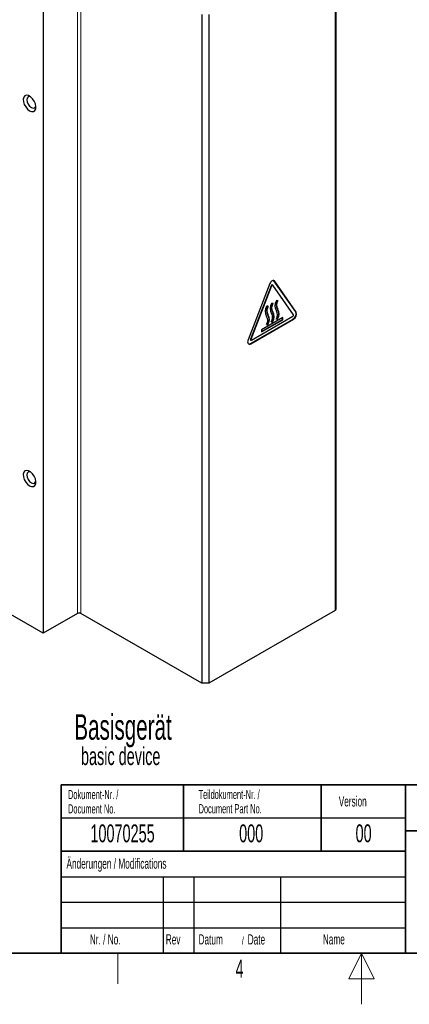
# Paper-space layout 'Blatt2' of a CAD drawing. Header units: millimetres. Extents: x 5 to 418, y 2 to 292.
# Tile 46 of 60: x 150 to 226, y 2 to 195. Entities that reach past the tile are written whole.
import ezdxf

# ---------------------------------------------------------------- set-up
doc = ezdxf.new("R2010")
doc.units = ezdxf.units.MM
doc.layers.add('SLD-0', color=7, linetype='Continuous')
doc.styles.add('SLDTEXTSTYLE0', font='TXT', dxfattribs={"width": 0.605})

psp = doc.layouts.new('Blatt2')

# ---------------------------------------------------------------- linework, layer by layer
at = {"color": 7, "linetype": 'Continuous', "lineweight": 25}
for p, q in [((212.01, 79.38), (212.01, 210.43)), ((154.59, 205.74), (154.59, 74.68)), ((185.7, 195.94), (185.7, 64.89)), ((187.11, 195.94), (187.11, 64.89)), ((199.06, 143.22), (194.78, 132.19)), ((199.3, 142.78), (195.23, 132.3)), ((199.37, 142.74), (195.3, 132.26)), ((199.59, 142.9), (199.52, 142.94)), ((203.68, 137.1), (199.61, 142.88)), ((199.85, 143.75), (199.8, 143.8)), ((204.13, 137.66), (199.85, 143.75)), ((204.2, 137.62), (199.92, 143.71)), ((199.66, 139.29), (199.38, 139.31)), ((200.61, 139.84), (200.34, 139.87)), ((198.7, 138.74), (198.43, 138.76)), ((195.26, 131.44), (203.58, 136.24)), ((195.33, 131.4), (203.65, 136.2)), ((195.42, 132.09), (203.55, 136.78)), ((201.56, 136.53), (197.42, 134.14)), ((197.42, 133.81), (201.49, 136.16)), ((197.42, 133.73), (201.56, 136.12)), ((198.36, 135.15), (198.64, 135.13)), ((198.38, 135.19), (198.57, 135.17)), ((198.57, 135.17), (198.64, 135.13)), ((199.32, 135.7), (199.59, 135.68)), ((199.34, 135.74), (199.52, 135.72)), ((199.52, 135.72), (199.59, 135.68)), ((200.27, 136.26), (200.55, 136.23)), ((200.29, 136.29), (200.48, 136.27)), ((200.48, 136.27), (200.55, 136.23)), ((201.49, 136.16), (201.49, 136.49)), ((201.49, 136.16), (201.56, 136.12)), ((201.56, 136.12), (201.56, 136.53)), ((197.42, 134.14), (197.42, 133.73)), ((195.25, 132.12), (195.32, 132.08)), ((154.59, 74.68), (133.87, 86.64)), ((211.86, 79.17), (187.11, 64.89)), ((161.3, 78.56), (154.59, 74.68)), ((185.7, 64.89), (162.01, 78.56)), ((187.11, 64.89), (185.7, 64.89))]:
    psp.add_line(p, q, dxfattribs=at)
at = {"color": 7, "linetype": 'Continuous', "lineweight": 18}
for p, q in [((161.3, 209.62), (161.3, 78.56)), ((162.01, 209.62), (162.01, 78.56)), ((211.86, 79.17), (211.86, 210.23)), ((199.3, 142.78), (199.37, 142.74)), ((199.85, 143.75), (199.92, 143.71)), ((198.59, 137.17), (198.66, 137.13)), ((199.54, 137.72), (199.61, 137.68)), ((200.5, 138.27), (200.57, 138.23)), ((204.13, 137.66), (204.2, 137.62)), ((203.58, 136.24), (203.65, 136.2)), ((195.23, 132.3), (195.3, 132.26)), ((195.26, 131.44), (195.33, 131.4))]:
    psp.add_line(p, q, dxfattribs=at)
at = {"color": 7, "linetype": 'Continuous', "lineweight": 25, "flags": 128}
for points in [[(151.94, 177.06), (152.34, 176.9), (152.7, 176.92), (152.97, 177.11), (153.14, 177.44), (153.17, 177.89), (153.07, 178.41), (152.85, 178.93), (152.52, 179.4), (152.14, 179.78), (151.73, 180.01), (151.35, 180.08), (151.03, 179.98), (150.8, 179.72), (150.7, 179.32), (150.74, 178.83), (150.9, 178.3), (151.18, 177.8), (151.53, 177.37), (151.94, 177.06)], [(152.13, 179.79), (151.95, 179.83), (151.66, 179.77), (151.47, 179.55), (151.41, 179.2), (151.47, 178.77), (151.66, 178.33), (151.95, 177.94), (152.29, 177.67)], [(152.29, 177.67), (152.63, 177.55), (152.91, 177.61), (153.11, 177.83), (153.16, 178)], [(199.92, 143.71), (199.84, 143.79), (199.74, 143.82), (199.62, 143.81), (199.49, 143.75), (199.36, 143.66), (199.24, 143.53), (199.14, 143.38), (199.06, 143.22)], [(199.52, 142.94), (199.49, 142.95), (199.45, 142.95), (199.42, 142.93), (199.38, 142.91), (199.35, 142.87), (199.32, 142.83), (199.3, 142.78)], [(199.61, 142.88), (199.59, 142.9), (199.56, 142.91), (199.53, 142.91), (199.49, 142.89), (199.45, 142.87), (199.42, 142.83), (199.39, 142.79), (199.37, 142.74)], [(194.78, 132.19), (194.72, 131.97), (194.69, 131.77), (194.72, 131.59), (194.78, 131.45), (194.88, 131.36), (195.01, 131.32), (195.17, 131.33), (195.33, 131.4)], [(195.23, 132.3), (195.22, 132.26), (195.21, 132.21), (195.22, 132.17), (195.23, 132.14), (195.25, 132.12), (195.25, 132.12)], [(195.3, 132.26), (195.29, 132.21), (195.28, 132.17), (195.29, 132.13), (195.3, 132.1), (195.32, 132.08), (195.35, 132.07), (195.39, 132.07), (195.42, 132.09)], [(151.94, 103.57), (152.34, 103.41), (152.7, 103.43), (152.97, 103.62), (153.14, 103.95), (153.17, 104.4), (153.07, 104.92), (152.85, 105.44), (152.52, 105.91), (152.14, 106.29), (151.73, 106.53), (151.35, 106.59), (151.03, 106.49), (150.8, 106.23), (150.7, 105.83), (150.74, 105.34), (150.9, 104.81), (151.18, 104.31), (151.53, 103.88), (151.94, 103.57)], [(152.13, 106.3), (151.95, 106.34), (151.66, 106.28), (151.47, 106.06), (151.41, 105.71), (151.47, 105.28), (151.66, 104.84), (151.95, 104.45), (152.29, 104.18)], [(152.29, 104.18), (152.63, 104.06), (152.91, 104.12), (153.11, 104.34), (153.16, 104.51)]]:
    psp.add_lwpolyline(points, dxfattribs=at)
at = {"color": 7, "linetype": 'Continuous', "lineweight": 25}
for centre, radius, start, end in [((200.89, 138.3), 1.81, 146.0141, 212.8869), ((200.75, 138.49), 1.43, 145.5539, 212.4593), ((200.83, 138.45), 1.44, 144.5181, 212.3331), ((201.84, 138.85), 1.81, 146.0141, 212.8869), ((201.71, 139.04), 1.43, 145.5539, 212.4593), ((201.79, 139), 1.44, 144.5181, 212.3331), ((199.93, 137.75), 1.81, 146.0141, 212.8869), ((199.8, 137.94), 1.43, 145.5539, 212.4593), ((199.88, 137.9), 1.44, 144.5181, 212.3331), ((197.07, 136.18), 1.81, 326.0141, 32.8869), ((197.14, 136.14), 1.81, 326.0141, 32.8869), ((198.14, 136.54), 1.44, 324.5181, 32.3331), ((198.02, 136.73), 1.81, 326.0141, 32.8869), ((198.09, 136.69), 1.81, 326.0141, 32.8869), ((199.1, 137.09), 1.44, 324.5181, 32.3331), ((198.98, 137.29), 1.81, 326.0141, 32.8869), ((199.05, 137.25), 1.81, 326.0141, 32.8869), ((203.43, 137.01), 0.263, 298.8102, 18.7784), ((203, 137.28), 1.19, 298.8102, 18.7784), ((203.08, 137.24), 1.19, 298.8102, 18.7784), ((197.19, 135.99), 1.44, 324.5181, 32.3331), ((194.99, 131.83), 0.469, 252.1341, 305.0836), ((211.76, 79.4), 0.251, 294.3747, 354.3052), ((161.66, 77.88), 0.769, 62.6097, 117.3903)]:
    psp.add_arc(centre, radius, start, end, dxfattribs=at)
at = {"layer": 'SLD-0', "lineweight": 35}
for p, q in [((158.12, 45), (225.62, 45)), ((158.12, 45), (158.12, 32)), ((182.12, 45), (182.12, 32)), ((209.12, 45), (209.12, 32)), ((225.62, 45), (225.62, 32)), ((225.62, 45), (266.33, 45)), ((225.62, 45), (225.62, 36)), ((225.62, 36), (266.33, 36)), ((225.62, 36), (225.62, 12)), ((158.12, 32), (158.12, 12)), ((158.12, 32), (225.62, 32)), ((225.62, 32), (225.62, 12)), ((26, 12), (408, 12)), ((158.12, 12), (225.62, 12)), ((225.62, 12), (266.33, 12))]:
    psp.add_line(p, q, dxfattribs=at)
at = {"layer": 'SLD-0'}
for p, q in [((158.12, 38.5), (225.62, 38.5)), ((158.12, 27), (225.62, 27)), ((178.12, 27), (178.12, 12)), ((184.12, 27), (184.12, 12)), ((201.12, 27), (201.12, 12)), ((158.12, 22), (225.62, 22)), ((158.12, 17), (225.62, 17))]:
    psp.add_line(p, q, dxfattribs=at)
at = {"layer": 'SLD-0', "lineweight": 25}
psp.add_line((158.12, 32), (225.62, 32), dxfattribs=at)
at = {"layer": 'SLD-0', "lineweight": 18}
for p, q in [((169.25, 6), (169.25, 12)), ((217, 12), (214.5, 7)), ((217, 2), (217, 12)), ((219.5, 7), (217, 12)), ((214.5, 7), (219.5, 7))]:
    psp.add_line(p, q, dxfattribs=at)

# ---------------------------------------------------------------- texts
at = {"layer": 'SLD-0', "style": 'SLDTEXTSTYLE0'}
for s, insert, char_height, attachment_point in [('Basisgerät', (160.7, 58.83), 5, 1), ('basic device', (162.01, 52.37), 3.5, 1), ('Dokument-Nr. /', (159.47, 43.99), 1.8, 1), ('Teildokument-Nr. /', (185.07, 44.01), 1.8, 1), ('Version', (212.55, 42.76), 2, 1), ('Document No.', (159.47, 41.19), 1.8, 1), ('Document Part No.', (185.07, 41.21), 1.8, 1), ('10070255', (170.16, 37.24), 3.5, 2), ('000', (195.38, 37.24), 3.5, 2), ('00', (217.42, 37.25), 3.5, 2), ('Änderungen / Modifications', (159.17, 30.56), 2, 1), ('Nr. / No.', (163.75, 15.72), 2, 1), ('Rev', (178.64, 15.72), 2, 1), ('Datum', (185.06, 15.72), 2, 1), ('Date', (194.7, 15.72), 2, 1), ('Name', (209.43, 15.73), 2, 1), ('/', (193.55, 15.22), 1.5, 1), ('4', (193.1, 10.74), 3.5, 2)]:
    psp.add_mtext(s, dxfattribs=dict(at, insert=insert, char_height=char_height, attachment_point=attachment_point))

doc.saveas('drawing.dxf')
